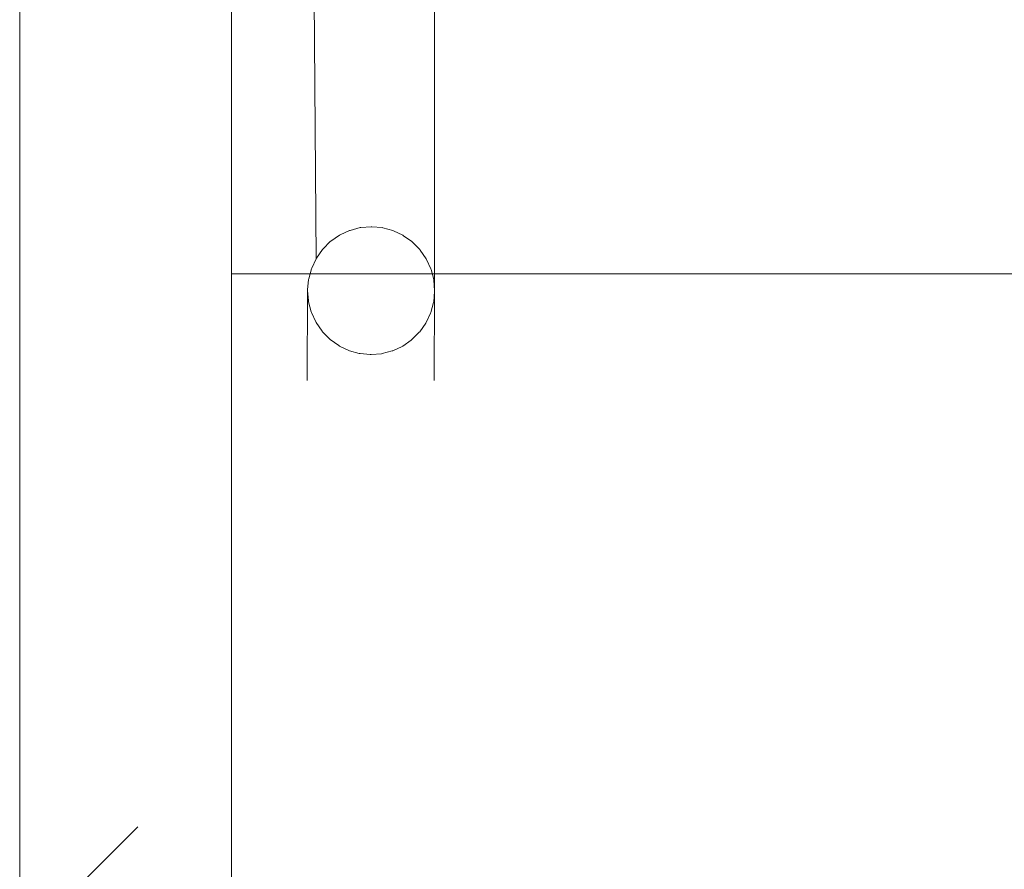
# Model space of a CAD drawing. Header units: millimetres. Extents: x 126830 to 197420, y -10585 to 21156.
# Tile 21 of 100: x 147683 to 147915, y 8224 to 8425. Entities that reach past the tile are written whole.
import ezdxf

# ---------------------------------------------------------------- set-up
doc = ezdxf.new("R2010")
doc.units = ezdxf.units.MM
doc.header["$MEASUREMENT"] = 0
doc.linetypes.add('Wipeout_Contour', pattern=[1000, 0, -1000])
for name, color, linetype in [('Popis', 7, 'Continuous'), ('Výplně - Povrchové', 7, 'Continuous'), ('Výplně – Řezové', 7, 'Continuous')]:
    doc.layers.add(name, color=color, linetype=linetype)
pattern_1 = [(45, (0, 0), (-79.54951, 79.54951), []), (45, (-26.52, 26.52), (-79.54951, 79.54951), [])]

msp = doc.modelspace()

# ---------------------------------------------------------------- linework, layer by layer
at = {"color": 1, "linetype": 'Continuous', "lineweight": 13}
for p, q in [((147750.82, 8631.41), (147752.83, 8368.17)), ((147780.82, 8631.41), (147780.8, 8360.43))]:
    msp.add_line(p, q, dxfattribs=at)
at = {"color": 1, "linetype": 'Continuous', "lineweight": 18}
for p, q in [((147750.82, 8360.61), (147750.7, 8339.39)), ((147780.82, 8360.62), (147780.7, 8339.39))]:
    msp.add_line(p, q, dxfattribs=at)
at = {"layer": 'Popis', "color": 1, "linetype": 'Continuous', "lineweight": 13}
for p, q in [((147682.82, 8364.56), (148820.47, 8364.56)), ((147703.49, 8142.67), (147703.49, 8364.56))]:
    msp.add_line(p, q, dxfattribs=at)

# ---------------------------------------------------------------- wipeouts: each hides what was drawn before it
at = {"color": 254, "linetype": 'Wipeout_Contour', "lineweight": 0, "ltscale": 591961.216718}
msp.add_wipeout([(147756.05, 8328.21), (147754.21, 8329.95), (147754.33, 8350.9), (147756.04, 8349.17)], dxfattribs=at).dxf.layer = 'Výplně - Povrchové'

# ---------------------------------------------------------------- next in the draw order: linework, layer by layer
at = {"color": 1, "linetype": 'Continuous', "lineweight": 18, "flags": 128}
msp.add_lwpolyline([(147780.8, 8360.43), (147780.59, 8357.99), (147780.54, 8357.81), (147779.91, 8355.45), (147779.83, 8355.28), (147778.81, 8353.06), (147778.7, 8352.91), (147777.31, 8350.9), (147777.18, 8350.77), (147775.46, 8349.04), (147775.31, 8348.93), (147773.32, 8347.53), (147773.15, 8347.45), (147770.95, 8346.42), (147770.77, 8346.37), (147768.42, 8345.73), (147768.24, 8345.72), (147765.82, 8345.5), (147765.63, 8345.52), (147763.21, 8345.73), (147763.03, 8345.78), (147760.69, 8346.42), (147760.52, 8346.49), (147758.32, 8347.53), (147758.17, 8347.64), (147756.17, 8349.04), (147756.04, 8349.17), (147754.33, 8350.9), (147754.22, 8351.05), (147752.83, 8353.06), (147752.75, 8353.23), (147751.72, 8355.45), (147751.67, 8355.63), (147751.04, 8357.99), (147751.03, 8358.18), (147750.82, 8360.61), (147750.83, 8360.8), (147751.04, 8363.24), (147751.09, 8363.42), (147751.72, 8365.78), (147751.8, 8365.95), (147752.83, 8368.17), (147752.93, 8368.32), (147754.33, 8370.33), (147754.46, 8370.46), (147756.17, 8372.19), (147756.33, 8372.3), (147758.32, 8373.7), (147758.49, 8373.78), (147760.69, 8374.82), (147760.87, 8374.86), (147763.21, 8375.5), (147763.4, 8375.51), (147765.82, 8375.73), (147766, 8375.71), (147768.42, 8375.5), (147768.6, 8375.45), (147770.95, 8374.82), (147771.12, 8374.74), (147773.32, 8373.7), (147773.47, 8373.6), (147775.46, 8372.19), (147775.59, 8372.06), (147777.31, 8370.33), (147777.41, 8370.18), (147778.81, 8368.17), (147778.89, 8368), (147779.91, 8365.79), (147779.96, 8365.6), (147780.59, 8363.24), (147780.6, 8363.06), (147780.82, 8360.62)], close=True, dxfattribs=at)

# ---------------------------------------------------------------- next in the draw order: wipeouts: each hides what was drawn before it
at = {"color": 254, "linetype": 'Wipeout_Contour', "lineweight": 0, "ltscale": 591923.42206}
msp.add_wipeout([(147732.82, 8972.21), (147732.82, 8142.67), (147732.44, 8142.67), (147732.44, 8972.74)], dxfattribs=at).dxf.layer = 'Výplně - Povrchové'
at = {"color": 254, "linetype": 'Wipeout_Contour', "lineweight": 0, "ltscale": 4142099.654413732}
msp.add_wipeout([(147695.33, 8959.02), (147695.33, 8428.69), (147694.96, 8428.15), (147693.85, 8425.76), (147693.18, 8423.22), (147692.95, 8420.59), (147692.83, 8399.37), (147693.06, 8396.77), (147693.74, 8394.28), (147694.86, 8391.96), (147694.86, 8391.97), (147695.33, 8391.32), (147695.33, 8227.22), (147694.96, 8226.68), (147693.85, 8224.29), (147693.18, 8221.75), (147692.95, 8219.12), (147692.83, 8197.9), (147693.06, 8195.3), (147693.74, 8192.81), (147694.86, 8190.49), (147694.86, 8190.5), (147695.33, 8189.85), (147695.33, 8142.67), (147691.76, 8142.67), (147691.76, 8962.53), (147692.51, 8961.51), (147694.98, 8959.24)], dxfattribs=at).dxf.layer = 'Výplně - Povrchové'
at = {"color": 254, "linetype": 'Wipeout_Contour', "lineweight": 0, "ltscale": 887634.833199}
msp.add_wipeout([(147707.84, 8384.88), (147707.84, 8234.22), (147705.34, 8234), (147703.49, 8233.5), (147703.49, 8385.53), (147705.23, 8385.08)], dxfattribs=at).dxf.layer = 'Výplně - Povrchové'

# ---------------------------------------------------------------- next in the draw order: wipeouts: each hides what was drawn before it
at = {"color": 254, "linetype": 'Wipeout_Contour', "lineweight": 0, "ltscale": 591920.486353}
msp.add_wipeout([(147732.44, 8972.74), (147732.44, 8142.67), (147731.32, 8142.67), (147731.32, 8973.25)], dxfattribs=at).dxf.layer = 'Výplně - Povrchové'
at = {"color": 254, "linetype": 'Wipeout_Contour', "lineweight": 0, "ltscale": 887676.885391}
msp.add_wipeout([(147690.51, 8964.17), (147691.76, 8962.53), (147691.76, 8142.67), (147688.68, 8142.67), (147688.68, 8968.48), (147689.04, 8967.18)], dxfattribs=at).dxf.layer = 'Výplně - Povrchové'
at = {"color": 254, "linetype": 'Wipeout_Contour', "lineweight": 0, "ltscale": 591728.985861}
msp.add_wipeout([(147693.16, 8418.15), (147693.18, 8417.97), (147693.06, 8396.77), (147693.06, 8396.79)], dxfattribs=at).dxf.layer = 'Výplně - Povrchové'
at = {"color": 254, "linetype": 'Wipeout_Contour', "lineweight": 0, "ltscale": 591774.943742}
msp.add_wipeout([(147705.17, 8405.76), (147705.34, 8405.71), (147705.23, 8385.08), (147705.21, 8385.09)], dxfattribs=at).dxf.layer = 'Výplně - Povrchové'
at = {"color": 254, "linetype": 'Wipeout_Contour', "lineweight": 0, "ltscale": 1183480.286282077}
msp.add_wipeout([(147703.49, 8385.53), (147703.49, 8233.5), (147702.82, 8233.32), (147700.45, 8232.21), (147699.28, 8231.39), (147699.28, 8387.46), (147700.33, 8386.76), (147702.7, 8385.72)], dxfattribs=at).dxf.layer = 'Výplně - Povrchové'

# ---------------------------------------------------------------- next in the draw order: linework, layer by layer
at = {"color": 1, "linetype": 'Continuous', "lineweight": 18}
msp.add_line((147732.82, 8142.67), (147732.82, 8972.21), dxfattribs=at)

# ---------------------------------------------------------------- next in the draw order: wipeouts: each hides what was drawn before it
at = {"color": 254, "linetype": 'Wipeout_Contour', "lineweight": 0, "ltscale": 1035622.983766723}
msp.add_wipeout([(147688.68, 8142.67), (147686.18, 8142.67), (147686.18, 8973.74), (147687.83, 8974.02), (147687.83, 8973.88), (147688.13, 8970.43), (147688.68, 8968.48)], dxfattribs=at).dxf.layer = 'Výplně - Povrchové'
at = {"color": 254, "linetype": 'Wipeout_Contour', "lineweight": 0, "ltscale": 591914.628357}
msp.add_wipeout([(147731.32, 8973.25), (147731.32, 8142.67), (147729.48, 8142.67), (147729.48, 8973.74)], dxfattribs=at).dxf.layer = 'Výplně - Povrchové'
at = {"color": 254, "linetype": 'Wipeout_Contour', "lineweight": 0, "ltscale": 591728.660067}
msp.add_wipeout([(147693.16, 8418.15), (147693.06, 8396.77), (147692.83, 8399.36), (147692.95, 8420.59)], dxfattribs=at).dxf.layer = 'Výplně - Povrchové'
at = {"color": 254, "linetype": 'Wipeout_Contour', "lineweight": 0, "ltscale": 591765.105573}
msp.add_wipeout([(147702.65, 8406.47), (147702.82, 8406.39), (147702.7, 8385.72), (147702.68, 8385.73)], dxfattribs=at).dxf.layer = 'Výplně - Povrchové'
at = {"color": 254, "linetype": 'Wipeout_Contour', "lineweight": 0, "ltscale": 1183447.135962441}
msp.add_wipeout([(147699.28, 8387.46), (147699.28, 8231.39), (147698.31, 8230.7), (147696.46, 8228.83), (147695.33, 8227.22), (147695.33, 8391.32), (147696.34, 8389.93), (147698.19, 8388.17)], dxfattribs=at).dxf.layer = 'Výplně - Povrchové'

# ---------------------------------------------------------------- next in the draw order: wipeouts: each hides what was drawn before it
at = {"color": 254, "linetype": 'Wipeout_Contour', "lineweight": 0, "ltscale": 591734.359263}
msp.add_wipeout([(147686.18, 8142.67), (147684.33, 8142.67), (147684.33, 8973.25), (147686.18, 8973.74)], dxfattribs=at).dxf.layer = 'Výplně - Povrchové'
at = {"color": 254, "linetype": 'Wipeout_Contour', "lineweight": 0, "ltscale": 1035906.292989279}
msp.add_wipeout([(147729.48, 8973.74), (147729.48, 8142.67), (147726.98, 8142.67), (147726.98, 8968.48), (147727.52, 8970.43), (147727.83, 8973.88), (147727.83, 8974.02)], dxfattribs=at).dxf.layer = 'Výplně - Povrchové'
at = {"color": 254, "linetype": 'Wipeout_Contour', "lineweight": 0, "ltscale": 591731.314565}
msp.add_wipeout([(147693.85, 8415.42), (147693.74, 8394.28), (147693.73, 8394.3), (147693.8, 8415.6)], dxfattribs=at).dxf.layer = 'Výplně - Povrchové'
at = {"color": 254, "linetype": 'Wipeout_Contour', "lineweight": 0, "ltscale": 591741.033237}
msp.add_wipeout([(147696.35, 8411.03), (147696.46, 8410.88), (147696.34, 8389.93), (147696.33, 8389.95)], dxfattribs=at).dxf.layer = 'Výplně - Povrchové'
at = {"color": 254, "linetype": 'Wipeout_Contour', "lineweight": 0, "ltscale": 591748.095425}
msp.add_wipeout([(147698.18, 8409.15), (147698.31, 8409.02), (147698.19, 8388.17), (147698.18, 8388.19)], dxfattribs=at).dxf.layer = 'Výplně - Povrchové'
at = {"color": 254, "linetype": 'Wipeout_Contour', "lineweight": 0, "ltscale": 591756.051243}
msp.add_wipeout([(147700.3, 8407.61), (147700.45, 8407.51), (147700.33, 8386.76), (147700.32, 8386.77)], dxfattribs=at).dxf.layer = 'Výplně - Povrchové'

# ---------------------------------------------------------------- next in the draw order: wipeouts: each hides what was drawn before it
at = {"color": 254, "linetype": 'Wipeout_Contour', "lineweight": 0, "ltscale": 591728.358909}
msp.add_wipeout([(147684.33, 8142.67), (147683.2, 8142.67), (147683.2, 8972.74), (147684.33, 8973.25)], dxfattribs=at).dxf.layer = 'Výplně - Povrchové'
at = {"color": 254, "linetype": 'Wipeout_Contour', "lineweight": 0, "ltscale": 887889.049663}
msp.add_wipeout([(147726.98, 8142.67), (147723.9, 8142.67), (147723.9, 8962.53), (147725.15, 8964.17), (147726.62, 8967.18), (147726.98, 8968.48)], dxfattribs=at).dxf.layer = 'Výplně - Povrchové'
at = {"color": 254, "linetype": 'Wipeout_Contour', "lineweight": 0, "ltscale": 591729.836231}
msp.add_wipeout([(147693.8, 8415.6), (147693.73, 8394.3), (147693.06, 8396.77), (147693.18, 8417.97)], dxfattribs=at).dxf.layer = 'Výplně - Povrchové'
at = {"color": 254, "linetype": 'Wipeout_Contour', "lineweight": 0, "ltscale": 739688.476921}
msp.add_wipeout([(147700.32, 8386.77), (147699.28, 8387.46), (147698.19, 8388.17), (147698.31, 8409.02), (147700.3, 8407.61)], dxfattribs=at).dxf.layer = 'Výplně - Povrchové'

# ---------------------------------------------------------------- next in the draw order: wipeouts: each hides what was drawn before it
at = {"color": 254, "linetype": 'Wipeout_Contour', "lineweight": 0, "ltscale": 591725.273975}
msp.add_wipeout([(147683.2, 8972.74), (147683.2, 8142.67), (147682.82, 8142.67), (147682.82, 8972.21)], dxfattribs=at).dxf.layer = 'Výplně - Povrchové'
at = {"color": 254, "linetype": 'Wipeout_Contour', "lineweight": 0, "ltscale": 3846974.743514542}
msp.add_wipeout([(147723.9, 8962.53), (147723.9, 8142.67), (147720.33, 8142.67), (147720.33, 8189.85), (147720.82, 8190.52), (147721.93, 8192.81), (147722.6, 8195.3), (147722.83, 8197.9), (147722.95, 8219.12), (147722.72, 8221.75), (147722.04, 8224.29), (147720.94, 8226.68), (147720.33, 8227.55), (147720.33, 8391.32), (147720.82, 8391.99), (147721.93, 8394.28), (147722.6, 8396.77), (147722.83, 8399.37), (147722.95, 8420.59), (147722.72, 8423.22), (147722.04, 8425.76), (147720.94, 8428.15), (147720.33, 8429.02), (147720.33, 8959.02), (147720.69, 8959.24), (147723.15, 8961.51)], dxfattribs=at).dxf.layer = 'Výplně - Povrchové'
at = {"color": 254, "linetype": 'Wipeout_Contour', "lineweight": 0, "ltscale": 591735.371712}
msp.add_wipeout([(147694.96, 8413.04), (147694.84, 8391.99), (147694.83, 8392), (147694.88, 8413.2)], dxfattribs=at).dxf.layer = 'Výplně - Povrchové'
at = {"color": 254, "linetype": 'Wipeout_Contour', "lineweight": 0, "ltscale": 591759.985897}
msp.add_wipeout([(147702.68, 8385.73), (147700.33, 8386.76), (147700.45, 8407.51), (147702.65, 8406.47)], dxfattribs=at).dxf.layer = 'Výplně - Povrchové'

# ---------------------------------------------------------------- next in the draw order: linework, layer by layer
at = {"color": 1, "linetype": 'Continuous', "lineweight": 18}
msp.add_line((147682.82, 8142.67), (147682.82, 8972.21), dxfattribs=at)

# ---------------------------------------------------------------- next in the draw order: wipeouts: each hides what was drawn before it
at = {"color": 254, "linetype": 'Wipeout_Contour', "lineweight": 0, "ltscale": 591732.805294}
msp.add_wipeout([(147693.85, 8415.42), (147694.88, 8413.2), (147694.83, 8392), (147693.74, 8394.28)], dxfattribs=at).dxf.layer = 'Výplně - Povrchové'
at = {"color": 254, "linetype": 'Wipeout_Contour', "lineweight": 0, "ltscale": 739711.050817}
msp.add_wipeout([(147705.21, 8385.09), (147703.49, 8385.53), (147702.7, 8385.72), (147702.82, 8406.39), (147705.17, 8405.76)], dxfattribs=at).dxf.layer = 'Výplně - Povrchové'
at = {"color": 254, "linetype": 'Wipeout_Contour', "lineweight": 0, "ltscale": 1183615.545904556}
msp.add_wipeout([(147720.33, 8227.55), (147719.44, 8228.84), (147717.59, 8230.7), (147716.38, 8231.55), (147716.38, 8387.46), (147717.48, 8388.17), (147719.32, 8389.93), (147720.33, 8391.32)], dxfattribs=at).dxf.layer = 'Výplně - Povrchové'

# ---------------------------------------------------------------- next in the draw order: wipeouts: each hides what was drawn before it
at = {"color": 254, "linetype": 'Wipeout_Contour', "lineweight": 0, "ltscale": 1035538.226141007}
msp.add_wipeout([(147696.35, 8411.03), (147696.33, 8389.95), (147695.33, 8391.32), (147694.86, 8391.97), (147694.86, 8391.96), (147694.84, 8391.99), (147694.96, 8413.04)], dxfattribs=at).dxf.layer = 'Výplně - Povrchové'
at = {"color": 254, "linetype": 'Wipeout_Contour', "lineweight": 0, "ltscale": 591839.260274}
msp.add_wipeout([(147720.83, 8412.89), (147720.94, 8413.04), (147720.82, 8391.99), (147720.81, 8391.97)], dxfattribs=at).dxf.layer = 'Výplně - Povrchové'
at = {"color": 254, "linetype": 'Wipeout_Contour', "lineweight": 0, "ltscale": 591832.886717}
msp.add_wipeout([(147719.44, 8410.88), (147719.32, 8389.93), (147719.31, 8389.92), (147719.31, 8410.75)], dxfattribs=at).dxf.layer = 'Výplně - Povrchové'
at = {"color": 254, "linetype": 'Wipeout_Contour', "lineweight": 0, "ltscale": 1183582.473550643}
msp.add_wipeout([(147716.38, 8231.55), (147715.45, 8232.21), (147713.08, 8233.32), (147712.18, 8233.57), (147712.18, 8385.53), (147712.96, 8385.72), (147715.33, 8386.76), (147716.38, 8387.46)], dxfattribs=at).dxf.layer = 'Výplně - Povrchové'

# ---------------------------------------------------------------- next in the draw order: wipeouts: each hides what was drawn before it
at = {"color": 254, "linetype": 'Wipeout_Contour', "lineweight": 0, "ltscale": 591824.829507}
msp.add_wipeout([(147717.59, 8409.02), (147717.48, 8388.17), (147717.46, 8388.16), (147717.44, 8408.91)], dxfattribs=at).dxf.layer = 'Výplně - Povrchové'
at = {"color": 254, "linetype": 'Wipeout_Contour', "lineweight": 0, "ltscale": 591815.780568}
msp.add_wipeout([(147715.45, 8407.51), (147715.33, 8386.76), (147715.32, 8386.75), (147715.28, 8407.43)], dxfattribs=at).dxf.layer = 'Výplně - Povrchové'
at = {"color": 254, "linetype": 'Wipeout_Contour', "lineweight": 0, "ltscale": 1035599.908491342}
msp.add_wipeout([(147712.18, 8233.57), (147710.55, 8234), (147707.95, 8234.23), (147707.84, 8234.22), (147707.84, 8384.88), (147710.44, 8385.08), (147712.18, 8385.53)], dxfattribs=at).dxf.layer = 'Výplně - Povrchové'

# ---------------------------------------------------------------- next in the draw order: wipeouts: each hides what was drawn before it
at = {"color": 254, "linetype": 'Wipeout_Contour', "lineweight": 0, "ltscale": 591805.978197}
msp.add_wipeout([(147712.9, 8406.35), (147713.08, 8406.39), (147712.96, 8385.72), (147712.94, 8385.72)], dxfattribs=at).dxf.layer = 'Výplně - Povrchové'
at = {"color": 254, "linetype": 'Wipeout_Contour', "lineweight": 0, "ltscale": 591785.249865}
msp.add_wipeout([(147707.76, 8405.5), (147707.95, 8405.48), (147707.84, 8384.88), (147707.81, 8384.88)], dxfattribs=at).dxf.layer = 'Výplně - Povrchové'
at = {"color": 254, "linetype": 'Wipeout_Contour', "lineweight": 0, "ltscale": 591795.699252}
msp.add_wipeout([(147710.37, 8405.7), (147710.55, 8405.71), (147710.44, 8385.08), (147710.42, 8385.08)], dxfattribs=at).dxf.layer = 'Výplně - Povrchové'
at = {"color": 254, "linetype": 'Wipeout_Contour', "lineweight": 0, "ltscale": 10651424.10820398}
msp.add_wipeout([(147722.95, 8219.12), (147722.93, 8218.94), (147722.72, 8216.5), (147722.67, 8216.32), (147722.04, 8213.96), (147721.97, 8213.79), (147720.94, 8211.57), (147720.83, 8211.42), (147719.44, 8209.41), (147719.31, 8209.28), (147717.59, 8207.55), (147717.44, 8207.44), (147715.45, 8206.04), (147715.28, 8205.96), (147713.08, 8204.92), (147712.9, 8204.87), (147710.55, 8204.24), (147710.37, 8204.22), (147707.95, 8204.01), (147707.76, 8204.03), (147705.34, 8204.24), (147705.17, 8204.29), (147702.82, 8204.92), (147702.65, 8205), (147700.45, 8206.04), (147700.3, 8206.14), (147698.31, 8207.55), (147698.18, 8207.68), (147696.46, 8209.41), (147696.35, 8209.56), (147694.96, 8211.57), (147694.88, 8211.73), (147693.85, 8213.95), (147693.8, 8214.13), (147693.18, 8216.5), (147693.16, 8216.68), (147692.95, 8219.12), (147692.96, 8219.31), (147693.18, 8221.75), (147693.22, 8221.93), (147693.85, 8224.29), (147693.93, 8224.46), (147694.96, 8226.68), (147695.06, 8226.83), (147696.46, 8228.83), (147696.59, 8228.97), (147698.31, 8230.7), (147698.46, 8230.8), (147700.45, 8232.21), (147700.62, 8232.29), (147702.82, 8233.32), (147703, 8233.37), (147705.34, 8234), (147705.53, 8234.02), (147707.95, 8234.23), (147708.13, 8234.22), (147710.55, 8234), (147710.73, 8233.96), (147713.08, 8233.32), (147713.25, 8233.24), (147715.45, 8232.21), (147715.6, 8232.1), (147717.59, 8230.7), (147717.72, 8230.57), (147719.44, 8228.84), (147719.55, 8228.68), (147720.94, 8226.68), (147721.02, 8226.51), (147722.04, 8224.29), (147722.09, 8224.11), (147722.72, 8221.75), (147722.74, 8221.56)], dxfattribs=at).dxf.layer = 'Výplně – Řezové'

# ---------------------------------------------------------------- next in the draw order: hatches: boundary and pattern name
at = {"layer": 'Výplně – Řezové', "linetype": 'Continuous', "lineweight": 20, "true_color": 0xffaaaa}
h = msp.add_hatch(dxfattribs=at)
h.set_pattern_fill('Kov___ocel_0001', color=21, style=0, pattern_type=2)
h.set_pattern_definition(pattern_1)
h.paths.add_polyline_path([(147722.95, 8219.12), (147722.93, 8218.94), (147722.72, 8216.5), (147722.67, 8216.32), (147722.04, 8213.96), (147721.97, 8213.79), (147720.94, 8211.57), (147720.83, 8211.42), (147719.44, 8209.41), (147719.31, 8209.28), (147717.59, 8207.55), (147717.44, 8207.44), (147715.45, 8206.04), (147715.28, 8205.96), (147713.08, 8204.92), (147712.9, 8204.87), (147710.55, 8204.24), (147710.37, 8204.22), (147707.95, 8204.01), (147707.76, 8204.03), (147705.34, 8204.24), (147705.17, 8204.29), (147702.82, 8204.92), (147702.65, 8205), (147700.45, 8206.04), (147700.3, 8206.14), (147698.31, 8207.55), (147698.18, 8207.68), (147696.46, 8209.41), (147696.35, 8209.56), (147694.96, 8211.57), (147694.88, 8211.73), (147693.85, 8213.95), (147693.8, 8214.13), (147693.18, 8216.5), (147693.16, 8216.68), (147692.95, 8219.12), (147692.96, 8219.31), (147693.18, 8221.75), (147693.22, 8221.93), (147693.85, 8224.29), (147693.93, 8224.46), (147694.96, 8226.68), (147695.06, 8226.83), (147696.46, 8228.83), (147696.59, 8228.97), (147698.31, 8230.7), (147698.46, 8230.8), (147700.45, 8232.21), (147700.62, 8232.29), (147702.82, 8233.32), (147703, 8233.37), (147705.34, 8234), (147705.53, 8234.02), (147707.95, 8234.23), (147708.13, 8234.22), (147710.55, 8234), (147710.73, 8233.96), (147713.08, 8233.32), (147713.25, 8233.24), (147715.45, 8232.21), (147715.6, 8232.1), (147717.59, 8230.7), (147717.72, 8230.57), (147719.44, 8228.84), (147719.55, 8228.68), (147720.94, 8226.68), (147721.02, 8226.51), (147722.04, 8224.29), (147722.09, 8224.11), (147722.72, 8221.75), (147722.74, 8221.56)])

# ---------------------------------------------------------------- next in the draw order: wipeouts: each hides what was drawn before it
at = {"color": 254, "linetype": 'Wipeout_Contour', "lineweight": 0, "ltscale": 591779.695463}
msp.add_wipeout([(147707.76, 8405.5), (147707.81, 8384.88), (147705.23, 8385.08), (147705.34, 8405.71)], dxfattribs=at).dxf.layer = 'Výplně - Povrchové'

# ---------------------------------------------------------------- next in the draw order: wipeouts: each hides what was drawn before it
at = {"color": 254, "linetype": 'Wipeout_Contour', "lineweight": 0, "ltscale": 591790.096171}
msp.add_wipeout([(147710.42, 8385.08), (147707.84, 8384.88), (147707.95, 8405.48), (147710.37, 8405.7)], dxfattribs=at).dxf.layer = 'Výplně - Povrchové'

# ---------------------------------------------------------------- next in the draw order: wipeouts: each hides what was drawn before it
at = {"color": 254, "linetype": 'Wipeout_Contour', "lineweight": 0, "ltscale": 739750.226251}
msp.add_wipeout([(147712.94, 8385.72), (147712.18, 8385.53), (147710.44, 8385.08), (147710.55, 8405.71), (147712.9, 8406.35)], dxfattribs=at).dxf.layer = 'Výplně - Povrchové'

# ---------------------------------------------------------------- next in the draw order: wipeouts: each hides what was drawn before it
at = {"color": 254, "linetype": 'Wipeout_Contour', "lineweight": 0, "ltscale": 591810.416495}
msp.add_wipeout([(147715.28, 8407.43), (147715.32, 8386.75), (147712.96, 8385.72), (147713.08, 8406.39)], dxfattribs=at).dxf.layer = 'Výplně - Povrchové'

# ---------------------------------------------------------------- next in the draw order: wipeouts: each hides what was drawn before it
at = {"color": 254, "linetype": 'Wipeout_Contour', "lineweight": 0, "ltscale": 739774.013848}
msp.add_wipeout([(147717.46, 8388.16), (147716.38, 8387.46), (147715.33, 8386.76), (147715.45, 8407.51), (147717.44, 8408.91)], dxfattribs=at).dxf.layer = 'Výplně - Povrchové'

# ---------------------------------------------------------------- next in the draw order: wipeouts: each hides what was drawn before it
at = {"color": 254, "linetype": 'Wipeout_Contour', "lineweight": 0, "ltscale": 591828.06124}
msp.add_wipeout([(147719.31, 8410.75), (147719.31, 8389.92), (147717.48, 8388.17), (147717.59, 8409.02)], dxfattribs=at).dxf.layer = 'Výplně - Povrchové'

# ---------------------------------------------------------------- next in the draw order: wipeouts: each hides what was drawn before it
at = {"color": 254, "linetype": 'Wipeout_Contour', "lineweight": 0, "ltscale": 739793.500778}
msp.add_wipeout([(147720.83, 8412.89), (147720.81, 8391.97), (147720.33, 8391.32), (147719.32, 8389.93), (147719.44, 8410.88)], dxfattribs=at).dxf.layer = 'Výplně - Povrchové'

# ---------------------------------------------------------------- next in the draw order: wipeouts: each hides what was drawn before it
at = {"color": 254, "linetype": 'Wipeout_Contour', "lineweight": 0, "ltscale": 591844.051725}
msp.add_wipeout([(147721.97, 8415.26), (147722.04, 8415.43), (147721.93, 8394.28), (147721.92, 8394.26)], dxfattribs=at).dxf.layer = 'Výplně - Povrchové'

# ---------------------------------------------------------------- next in the draw order: wipeouts: each hides what was drawn before it
at = {"color": 254, "linetype": 'Wipeout_Contour', "lineweight": 0, "ltscale": 591840.953193}
msp.add_wipeout([(147720.94, 8413.04), (147721.97, 8415.26), (147721.92, 8394.26), (147720.82, 8391.99)], dxfattribs=at).dxf.layer = 'Výplně - Povrchové'

# ---------------------------------------------------------------- next in the draw order: wipeouts: each hides what was drawn before it
at = {"color": 254, "linetype": 'Wipeout_Contour', "lineweight": 0, "ltscale": 591847.147561}
msp.add_wipeout([(147722.67, 8417.79), (147722.72, 8417.97), (147722.6, 8396.77), (147722.6, 8396.75)], dxfattribs=at).dxf.layer = 'Výplně - Povrchové'

# ---------------------------------------------------------------- next in the draw order: wipeouts: each hides what was drawn before it
at = {"color": 254, "linetype": 'Wipeout_Contour', "lineweight": 0, "ltscale": 591845.097964}
msp.add_wipeout([(147722.04, 8415.43), (147722.67, 8417.79), (147722.6, 8396.75), (147721.93, 8394.28)], dxfattribs=at).dxf.layer = 'Výplně - Povrchové'

# ---------------------------------------------------------------- next in the draw order: wipeouts: each hides what was drawn before it
at = {"color": 254, "linetype": 'Wipeout_Contour', "lineweight": 0, "ltscale": 591848.453269}
msp.add_wipeout([(147722.93, 8420.41), (147722.95, 8420.59), (147722.83, 8399.37), (147722.83, 8399.35)], dxfattribs=at).dxf.layer = 'Výplně - Povrchové'

# ---------------------------------------------------------------- next in the draw order: wipeouts: each hides what was drawn before it
at = {"color": 254, "linetype": 'Wipeout_Contour', "lineweight": 0, "ltscale": 591847.534823}
msp.add_wipeout([(147722.72, 8417.97), (147722.93, 8420.41), (147722.83, 8399.35), (147722.6, 8396.77)], dxfattribs=at).dxf.layer = 'Výplně - Povrchové'

# ---------------------------------------------------------------- next in the draw order: wipeouts: each hides what was drawn before it
at = {"color": 254, "linetype": 'Wipeout_Contour', "lineweight": 0, "ltscale": 10652239.87913276}
msp.add_wipeout([(147722.95, 8420.59), (147722.93, 8420.41), (147722.72, 8417.97), (147722.67, 8417.79), (147722.04, 8415.43), (147721.97, 8415.26), (147720.94, 8413.04), (147720.83, 8412.89), (147719.44, 8410.88), (147719.31, 8410.75), (147717.59, 8409.02), (147717.44, 8408.91), (147715.45, 8407.51), (147715.28, 8407.43), (147713.08, 8406.39), (147712.9, 8406.35), (147710.55, 8405.71), (147710.37, 8405.7), (147707.95, 8405.48), (147707.76, 8405.5), (147705.34, 8405.71), (147705.17, 8405.76), (147702.82, 8406.39), (147702.65, 8406.47), (147700.45, 8407.51), (147700.3, 8407.61), (147698.31, 8409.02), (147698.18, 8409.15), (147696.46, 8410.88), (147696.35, 8411.03), (147694.96, 8413.04), (147694.88, 8413.2), (147693.85, 8415.42), (147693.8, 8415.6), (147693.18, 8417.97), (147693.16, 8418.15), (147692.95, 8420.59), (147692.96, 8420.78), (147693.18, 8423.22), (147693.22, 8423.4), (147693.85, 8425.76), (147693.93, 8425.93), (147694.96, 8428.15), (147695.06, 8428.3), (147696.46, 8430.31), (147696.59, 8430.44), (147698.31, 8432.17), (147698.46, 8432.28), (147700.45, 8433.68), (147700.62, 8433.76), (147702.82, 8434.79), (147703, 8434.84), (147705.34, 8435.47), (147705.53, 8435.49), (147707.95, 8435.7), (147708.13, 8435.69), (147710.55, 8435.47), (147710.73, 8435.43), (147713.08, 8434.79), (147713.25, 8434.71), (147715.45, 8433.68), (147715.6, 8433.57), (147717.59, 8432.17), (147717.72, 8432.04), (147719.44, 8430.31), (147719.55, 8430.15), (147720.94, 8428.15), (147721.02, 8427.98), (147722.04, 8425.76), (147722.09, 8425.58), (147722.72, 8423.22), (147722.74, 8423.03)], dxfattribs=at).dxf.layer = 'Výplně – Řezové'

# ---------------------------------------------------------------- next in the draw order: hatches: boundary and pattern name
at = {"layer": 'Výplně – Řezové', "linetype": 'Continuous', "lineweight": 20, "true_color": 0xffaaaa}
h = msp.add_hatch(dxfattribs=at)
h.set_pattern_fill('Kov___ocel_0001', color=21, style=0, pattern_type=2)
h.set_pattern_definition(pattern_1)
h.paths.add_polyline_path([(147722.95, 8420.59), (147722.93, 8420.41), (147722.72, 8417.97), (147722.67, 8417.79), (147722.04, 8415.43), (147721.97, 8415.26), (147720.94, 8413.04), (147720.83, 8412.89), (147719.44, 8410.88), (147719.31, 8410.75), (147717.59, 8409.02), (147717.44, 8408.91), (147715.45, 8407.51), (147715.28, 8407.43), (147713.08, 8406.39), (147712.9, 8406.35), (147710.55, 8405.71), (147710.37, 8405.7), (147707.95, 8405.48), (147707.76, 8405.5), (147705.34, 8405.71), (147705.17, 8405.76), (147702.82, 8406.39), (147702.65, 8406.47), (147700.45, 8407.51), (147700.3, 8407.61), (147698.31, 8409.02), (147698.18, 8409.15), (147696.46, 8410.88), (147696.35, 8411.03), (147694.96, 8413.04), (147694.88, 8413.2), (147693.85, 8415.42), (147693.8, 8415.6), (147693.18, 8417.97), (147693.16, 8418.15), (147692.95, 8420.59), (147692.96, 8420.78), (147693.18, 8423.22), (147693.22, 8423.4), (147693.85, 8425.76), (147693.93, 8425.93), (147694.96, 8428.15), (147695.06, 8428.3), (147696.46, 8430.31), (147696.59, 8430.44), (147698.31, 8432.17), (147698.46, 8432.28), (147700.45, 8433.68), (147700.62, 8433.76), (147702.82, 8434.79), (147703, 8434.84), (147705.34, 8435.47), (147705.53, 8435.49), (147707.95, 8435.7), (147708.13, 8435.69), (147710.55, 8435.47), (147710.73, 8435.43), (147713.08, 8434.79), (147713.25, 8434.71), (147715.45, 8433.68), (147715.6, 8433.57), (147717.59, 8432.17), (147717.72, 8432.04), (147719.44, 8430.31), (147719.55, 8430.15), (147720.94, 8428.15), (147721.02, 8427.98), (147722.04, 8425.76), (147722.09, 8425.58), (147722.72, 8423.22), (147722.74, 8423.03)])

doc.saveas('drawing.dxf')
